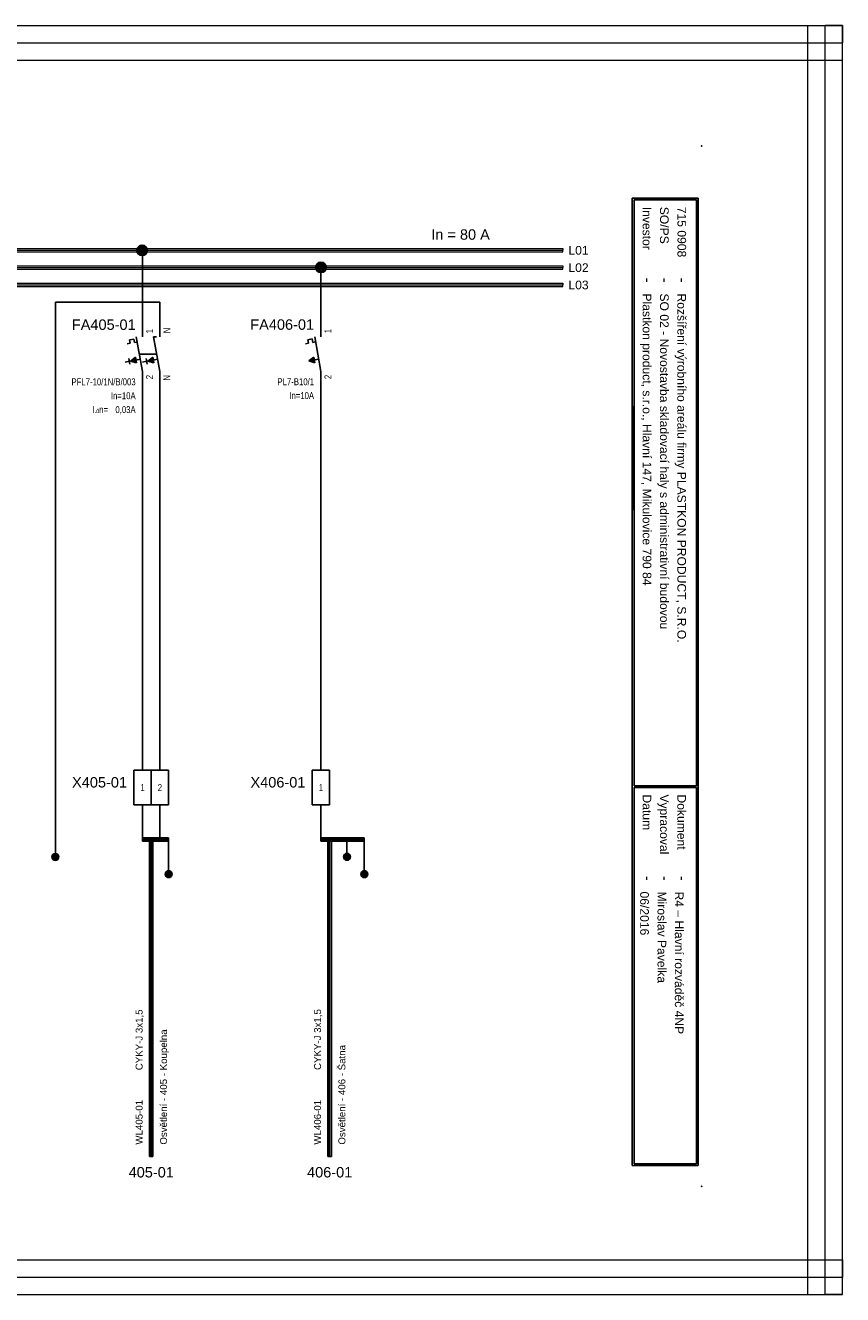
# Model space of a CAD drawing. Extents: x -739 to 3080, y 3040 to 3960.
# Tile 4 of 12: x 405 to 641, y 3359 to 3725. Entities that reach past the tile are written whole.
import ezdxf
from ezdxf.enums import TextEntityAlignment as Align

# ---------------------------------------------------------------- set-up
doc = ezdxf.new("R2010")
doc.units = 0
doc.header["$MEASUREMENT"] = 0
for name, color, linetype in [('1-KRESBA', 7, 'Continuous'), ('__Bílá', 7, 'Continuous'), ('__Oranžová', 30, 'Continuous'), ('__Rudá 010', 10, 'Continuous'), ('__Vínová 220', 220, 'Continuous'), ('__Černá 250', 7, 'Continuous')]:
    doc.layers.add(name, color=color, linetype=linetype)
doc.styles.add('Arial', font='arial.ttf')
doc.styles.add('GENERATED_STYLE_1', font='arial.ttf')
doc.styles.add('GREEKC', font='greekc', dxfattribs={"width": 0.8, "height": 1.3})

# ---------------------------------------------------------------- blocks, each defined once
blk = doc.blocks.new('BLK_Razítko_malé_pro_rozváděče')
at = {"layer": '__Bílá'}
for p, q in [((15, -1), (15, -20)), ((15, -1), (294, -1)), ((15.5, -1.5), (15.5, -19.5)), ((15.5, -1.5), (184.5, -1.5)), ((184.5, -1.5), (184.5, -19.5)), ((185, -1.5), (185, -19.5)), ((185, -1.5), (293.5, -1.5)), ((293.5, -19.5), (293.5, -1.5)), ((294, -20), (294, -1)), ((15, -20), (294, -20)), ((15.5, -19.5), (184.5, -19.5)), ((185, -19.5), (293.5, -19.5)), ((15, -405), (15, -419)), ((15, -405), (294, -405)), ((15.5, -405.5), (15.5, -418.5)), ((15.5, -405.5), (194.5, -405.5)), ((194.5, -405.5), (194.5, -418.5)), ((195, -405.5), (195, -418.5)), ((195, -405.5), (293.5, -405.5)), ((293.5, -405.5), (293.5, -418.5)), ((294, -405), (294, -419)), ((15, -419), (294, -419)), ((15.5, -418.5), (194.5, -418.5)), ((195, -418.5), (293.5, -418.5))]:
    blk.add_line(p, q, dxfattribs=at)
for p in [(0, 0), (300, 0), (0, -420), (300, -420)]:
    blk.add_point(p, dxfattribs=at)
at = {"layer": '__Bílá', "style": 'Arial'}
for s, height, p in [('-', 3, (38, -7)), ('Dokument', 2.5, (187, -7)), ('-', 3, (210.5, -7)), ('SO/PS', 2.5, (17.5, -12)), ('-', 3, (38, -12)), ('Vypracoval', 2.5, (187, -12)), ('-', 3, (210.5, -12)), ('Investor', 2.5, (17.5, -17)), ('Datum', 2.5, (187, -17)), ('-', 3, (38, -17)), ('-', 3, (210.5, -17)), ('PVLK PROJECT s.r.o. , Langrova 195/33,  787 01 Šumperk', 2.5, (17.5, -411)), ('Copyright © 2012 PVLK', 2.5, (197, -411)), ('Telefon: 773 836 685, mobil: 777 848 204, e-mail: %%Upavelka@pvlk.cz', 2.5, (17.5, -416)), ('Číslo dokumentu .....', 2.5, (197, -416))]:
    blk.add_text(s, height=height, dxfattribs=at).set_placement(p)
at = {"layer": '__Vínová 220', "char_height": 2.5, "attachment_point": 7, "style": 'Arial'}
for s, insert in [('715 0908', (17.5, -7)), ('Rozšíření výrobního areálu firmy PLASTKON PRODUCT, S.R.O.', (42.5, -7.75)), ('R4 – Hlavní rozváděč 4NP', (215, -7.75)), ('SO 02 - Novostavba skladovací haly s administrativní budovou', (42.5, -12.75)), ('Miroslav Pavelka', (215, -12.75)), ('Plastkon product, s.r.o., Hlavní 147, Mikulovice 790 84', (42.5, -17.75)), ('06/2016', (215, -17.75))]:
    blk.add_mtext(s, dxfattribs=dict(at, insert=insert))
at = {"layer": '__Vínová 220', "style": 'Arial'}
blk.add_attdef('ČÍSLO', text='', height=4, dxfattribs=at).set_placement((290, -416), align=Align.RIGHT)
blk = doc.blocks.new('V0109A02')
for p, q in [((0, 0), (0, 10)), ((5, 10), (0, 10)), ((5, 0), (5, 10)), ((10, 10), (5, 10)), ((10, 0), (10, 10)), ((5, 0), (0, 0)), ((10, 0), (5, 0))]:
    blk.add_line(p, q)
at = {"style": 'Arial'}
blk.add_attdef('POPIS', text='', height=3, dxfattribs=at).set_placement((-2, 5), align=Align.RIGHT)
at = {"style": 'Arial', "width": 0.8}
for tag, p in [('S1', (2.5, 5)), ('S2', (7.5, 5))]:
    blk.add_attdef(tag, text='', height=2, dxfattribs=at).set_placement(p, align=Align.MIDDLE)
blk = doc.blocks.new('V0085A01')
h = blk.add_hatch(color=256)
edge = h.paths.add_edge_path()
edge.add_arc((0, 0), 1, 0, 360)
blk.add_circle((0, 0), 1)
blk = doc.blocks.new('FEVA0910')
h = blk.add_hatch(color=256)
h.paths.add_polyline_path([(-1.92, -1.71), (-2.06, -0.92), (-3.5, -2)])
h.paths.add_polyline_path([(-3.5, -2), (-1.77, -2.5), (-1.92, -1.71)])
h = blk.add_hatch(color=256)
h.paths.add_polyline_path([(2.94, -0.92), (1.5, -2), (3.08, -1.71)])
h.paths.add_polyline_path([(3.08, -1.71), (1.5, -2), (3.23, -2.5)])
for p, q in [((0, 5), (0, 10)), ((5, 5), (5, 10)), ((-3.75, 4.14), (-2.56, 4.35)), ((-3.75, 4.14), (-3.57, 3.12)), ((-2.56, 4.35), (-2.38, 3.34)), ((-1.82, 5), (0, -5)), ((3.18, 5), (5, -5)), ((3.18, 5), (4, 5)), ((-4.45, 2.96), (-3.57, 3.12)), ((-2.38, 3.34), (-1.54, 3.49)), ((-0.91, 0), (4.09, 0)), ((-3.79, -2.07), (-5.07, -2.29)), ((-3.93, -1.27), (-3.65, -2.86)), ((-3.5, -2), (-2.06, -0.92)), ((-3.5, -2), (-0.64, -1.48)), ((-3.5, -2), (-1.77, -2.5)), ((-2.06, -0.92), (-1.77, -2.5)), ((1.21, -2.07), (-0.07, -2.29)), ((1.07, -1.27), (1.35, -2.86)), ((1.5, -2), (2.94, -0.92)), ((1.5, -2), (4.36, -1.48)), ((1.5, -2), (3.23, -2.5)), ((2.94, -0.92), (3.23, -2.5)), ((0, -5), (0, -10)), ((5, -5), (5, -10))]:
    blk.add_line(p, q)
at = {"style": 'Arial', "width": 0.8}
for s, p in [('I', (-14.5, -17)), ('n=', (-12.5, -17))]:
    blk.add_text(s, height=2, dxfattribs=at).set_placement(p)
at = {"style": 'GREEKC', "oblique": 10, "width": 0.8}
blk.add_text('D', height=1.3, dxfattribs=at).set_placement((-13.68, -17))
at = {"style": 'Arial'}
blk.add_attdef('POPIS', text='', height=3, dxfattribs=at).set_placement((-2, 7), align=Align.RIGHT)
at = {"style": 'Arial', "width": 0.8}
for tag, p in [('NO1', (3, 6)), ('NO2', (8, 6))]:
    blk.add_attdef(tag, p, '', height=2, rotation=90, dxfattribs=at)
for tag, p in [('TYP', (-2, -9)), ('PROUD', (-2, -13)), ('REZID', (-2, -17)), ('DOPLŇ1', (-2, -21)), ('DOPLŇ2', (-2, -25))]:
    blk.add_attdef(tag, text='', height=2, dxfattribs=at).set_placement(p, align=Align.RIGHT)
for tag, p in [('CO1', (3, -6)), ('CO2', (8, -6))]:
    blk.add_attdef(tag, text='', height=2, rotation=90, dxfattribs=at).set_placement(p, align=Align.RIGHT)
blk = doc.blocks.new('L0001A02')
at = {"linetype": 'Continuous'}
h = blk.add_hatch(color=256, dxfattribs=at)
edge = h.paths.add_edge_path()
edge.add_arc((0, 0), 1.5, 0, 360)
blk.add_circle((0, 0), 1.5)
blk = doc.blocks.new('FEVA1462')
blk.add_hatch(color=256).paths.add_polyline_path([(-3.5, -2), (-2.06, -0.92), (-1.772, -2.504)])
for p, q in [((0, 5), (0, 10)), ((-3.752, 4.136), (-2.564, 4.352)), ((-3.752, 4.136), (-3.568, 3.124)), ((-2.564, 4.352), (-2.38, 3.34)), ((-1.818, 5), (0, -5)), ((-4.448, 2.964), (-3.568, 3.124)), ((-2.38, 3.34), (-1.544, 3.492)), ((-3.5, -2), (-2.06, -0.92)), ((-3.5, -2), (-0.64, -1.48)), ((-3.5, -2), (-1.772, -2.504)), ((-2.06, -0.92), (-1.772, -2.504)), ((0, -5), (0, -10))]:
    blk.add_line(p, q)
at = {"style": 'Arial'}
blk.add_attdef('POPIS', text='', height=3, dxfattribs=at).set_placement((-2, 7), align=Align.RIGHT)
at = {"style": 'Arial', "width": 0.8}
blk.add_attdef('NO1', (3, 6), '', height=2, rotation=90, dxfattribs=at)
for tag, p in [('TYP', (-2, -9)), ('PROUD', (-2, -13)), ('DOPLŇ1', (-2, -17)), ('DOPLŇ2', (-2, -21))]:
    blk.add_attdef(tag, text='', height=2, dxfattribs=at).set_placement(p, align=Align.RIGHT)
blk.add_attdef('CO1', text='', height=2, rotation=90, dxfattribs=at).set_placement((3, -6), align=Align.RIGHT)
blk = doc.blocks.new('v0109A01')
at = {"color": 0}
for p, q in [((0, 0), (0, 10)), ((5, 10), (0, 10)), ((5, 0), (5, 10)), ((5, 0), (0, 0))]:
    blk.add_line(p, q, dxfattribs=at)
at = {"color": 0, "style": 'Arial'}
blk.add_attdef('POPIS', text='', height=3, dxfattribs=at).set_placement((-2, 5), align=Align.RIGHT)
at = {"color": 0, "style": 'Arial', "width": 0.8}
blk.add_attdef('S1', text='', height=2, dxfattribs=at).set_placement((2.5, 5), align=Align.MIDDLE)

msp = doc.modelspace()

# ---------------------------------------------------------------- linework, layer by layer
at = {"layer": '1-KRESBA'}
for p, q in [((438.97, 3640), (438.97, 3660)), ((490.45, 3640.03), (490.45, 3654.91)), ((443.97, 3645), (413.8, 3645)), ((413.8, 3645), (413.8, 3485.1)), ((443.97, 3640), (443.97, 3645)), ((438.97, 3510), (438.97, 3620)), ((443.97, 3620), (443.97, 3510)), ((490.45, 3620.03), (490.45, 3510)), ((438.97, 3500), (438.97, 3490)), ((443.97, 3500), (443.97, 3490)), ((490.45, 3500), (490.45, 3490)), ((438.97, 3490.5), (438.97, 3490)), ((438.97, 3490.5), (446.47, 3490.5)), ((438.97, 3489.5), (438.97, 3490)), ((438.97, 3490), (446.47, 3490)), ((438.97, 3489.5), (446.47, 3489.5)), ((440.97, 3398.53), (440.97, 3490.5)), ((440.97, 3490.5), (441.47, 3490.5)), ((441.47, 3398.53), (441.47, 3490.5)), ((441.97, 3490.5), (441.47, 3490.5)), ((441.97, 3398.53), (441.97, 3490.5)), ((446.47, 3490.5), (446.47, 3490)), ((446.47, 3490), (446.47, 3480)), ((446.47, 3489.5), (446.47, 3490)), ((490.45, 3490.5), (490.45, 3490)), ((490.45, 3490.5), (502.95, 3490.5)), ((490.45, 3489.5), (490.45, 3490)), ((490.45, 3490), (502.95, 3490)), ((490.45, 3489.5), (502.95, 3489.5)), ((492.45, 3398.53), (492.45, 3490.5)), ((492.45, 3490.5), (492.95, 3490.5)), ((492.95, 3398.53), (492.95, 3490.5)), ((493.45, 3490.5), (492.95, 3490.5)), ((493.45, 3398.53), (493.45, 3490.5)), ((497.95, 3490), (497.95, 3485)), ((502.95, 3490.5), (502.95, 3490)), ((502.95, 3489.5), (502.95, 3490)), ((502.95, 3490), (502.95, 3480)), ((440.97, 3398.53), (441.47, 3398.53)), ((441.97, 3398.53), (441.47, 3398.53)), ((492.45, 3398.53), (492.95, 3398.53)), ((493.45, 3398.53), (492.95, 3398.53))]:
    msp.add_line(p, q, dxfattribs=at)
at = {"layer": '1-KRESBA', "color": 250, "linetype": 'Continuous'}
msp.add_line((580.3, 3585), (580.3, 3615), dxfattribs=at)
at = {"layer": '__Oranžová', "lineweight": 0}
for p, q in [((210.27, 3660.5), (560.27, 3660.5)), ((210.27, 3660), (560.27, 3660)), ((210.27, 3659.5), (560.27, 3659.5)), ((560.27, 3660.5), (560.27, 3660)), ((560.27, 3659.5), (560.27, 3660)), ((210.27, 3655.5), (560.27, 3655.5)), ((210.27, 3655), (560.27, 3655)), ((210.27, 3654.5), (560.27, 3654.5)), ((560.27, 3655.5), (560.27, 3655)), ((560.27, 3654.5), (560.27, 3655)), ((210.27, 3650.5), (560.27, 3650.5)), ((210.27, 3650), (560.27, 3650)), ((560.27, 3650.5), (560.27, 3650)), ((560.27, 3649.5), (560.27, 3650)), ((210.27, 3649.5), (560.27, 3649.5))]:
    msp.add_line(p, q, dxfattribs=at)
at = {"layer": '__Vínová 220', "lineweight": 0}
for p, q in [((144.56, 3724.82), (640.97, 3724.82)), ((630.97, 3358.74), (630.97, 3724.82)), ((630.97, 3724.82), (635.97, 3724.82)), ((635.97, 3358.74), (635.97, 3724.82)), ((640.97, 3724.82), (635.97, 3724.82)), ((640.97, 3724.82), (640.97, 3719.82)), ((640.97, 3358.74), (640.97, 3724.82)), ((144.56, 3719.82), (640.97, 3719.82)), ((640.97, 3714.82), (640.97, 3719.82)), ((144.56, 3714.82), (640.97, 3714.82)), ((144.56, 3368.74), (640.97, 3368.74)), ((640.97, 3368.74), (640.97, 3363.74)), ((144.56, 3363.74), (640.97, 3363.74)), ((640.97, 3358.74), (640.97, 3363.74)), ((144.56, 3358.74), (640.97, 3358.74)), ((630.97, 3358.74), (635.97, 3358.74)), ((640.97, 3358.74), (635.97, 3358.74))]:
    msp.add_line(p, q, dxfattribs=at)

# ---------------------------------------------------------------- block references
at = {"color": 250, "linetype": 'Continuous'}
for p in [(413.81, 3484.97), (497.95, 3485), (446.47, 3480), (502.95, 3480)]:
    msp.add_blockref('V0085A01', p, dxfattribs=at)
at = {"layer": '1-KRESBA', "rotation": 270}
msp.add_blockref('BLK_Razítko_malé_pro_rozváděče', (600.27, 3690), dxfattribs=at).add_auto_attribs({'ČÍSLO': '25.2'})
at = {"layer": '1-KRESBA'}
for p in [(438.82, 3659.93), (490.45, 3655.01)]:
    msp.add_blockref('L0001A02', p, dxfattribs=at)
at = {"layer": '__Černá 250'}
for name, p, values in [('FEVA0910', (438.97, 3630), {'POPIS': 'FA405-01', 'TYP': 'PFL7-10/1N/B/003', 'PROUD': 'In=10A', 'REZID': '0,03A', 'CO1': '2', 'NO1': '1', 'CO2': 'N', 'NO2': 'N'}), ('FEVA1462', (490.45, 3630.03), {'POPIS': 'FA406-01', 'TYP': 'PL7-B10/1', 'PROUD': 'In=10A', 'CO1': '2', 'NO1': '1'}), ('V0109A02', (436.47, 3500), {'POPIS': 'X405-01', 'S1': '1', 'S2': '2'}), ('v0109A01', (487.95, 3500), {'POPIS': 'X406-01', 'S1': '1'})]:
    msp.add_blockref(name, p, dxfattribs=at).add_auto_attribs(values)

# ---------------------------------------------------------------- texts
at = {"layer": '1-KRESBA', "color": 4, "linetype": 'Continuous', "style": 'Arial'}
msp.add_text('In = 80 A', height=3, dxfattribs=at).set_placement((522.27, 3663))
at = {"layer": '__Oranžová', "lineweight": 0, "style": 'Arial'}
for s, p in [('L01', (561.85, 3658.69)), ('L02', (561.85, 3653.69)), ('L03', (561.85, 3648.69))]:
    msp.add_text(s, height=2.5, dxfattribs=at).set_placement(p)
at = {"layer": '__Rudá 010', "style": 'Arial'}
for s, p in [('CYKY-J 3x1,5', (438.97, 3423.45)), ('CYKY-J 3x1,5', (490.45, 3423.53)), ('WL405-01', (438.97, 3402)), ('WL406-01', (490.45, 3402))]:
    msp.add_text(s, height=2, rotation=90, dxfattribs=at).set_placement(p)
at = {"layer": '__Rudá 010', "style": 'GENERATED_STYLE_1'}
for s, p in [('405-01', (441.47, 3392.53)), ('406-01', (492.95, 3392.53))]:
    msp.add_text(s, height=3, dxfattribs=at).set_placement(p, align=Align.CENTER)
at = {"layer": '__Rudá 010', "char_height": 2, "width": 62.8406, "attachment_point": 1, "rotation": 90, "style": 'Arial'}
for s, insert in [('Osvětlení - 405 - Koupelna', (444.01, 3402)), ('Osvětlení - 406 - Šatna', (495.48, 3402))]:
    msp.add_mtext(s, dxfattribs=dict(at, insert=insert))

doc.saveas('drawing.dxf')
